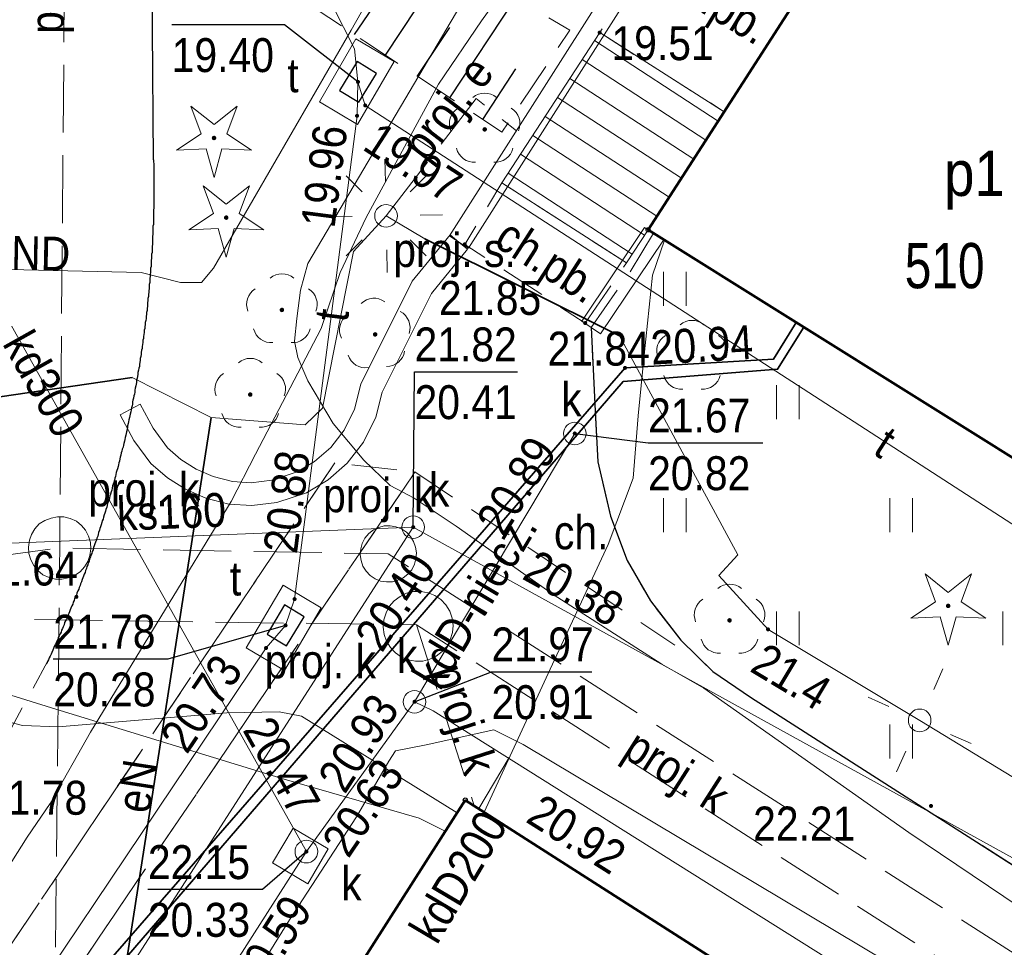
# Model space of a CAD drawing. Header units: metres. Extents: x 6530877 to 6534102, y 6042175 to 6045327.
# Tile 65 of 76: x 6533114 to 6533136, y 6044076 to 6044096. Entities that reach past the tile are written whole.
import ezdxf
from ezdxf.enums import TextEntityAlignment as Align

# ---------------------------------------------------------------- set-up
doc = ezdxf.new("R2010")
doc.units = ezdxf.units.M
doc.header["$MEASUREMENT"] = 0
doc.linetypes.add('1.0_0.5', pattern=[1.5, 1, -0.5])
doc.linetypes.add('1.5_0.5', pattern=[2, 1.5, -0.5])
doc.layers.get('0').update_dxf_attribs({"color": 2, "linetype": 'CONTINUOUS', "lineweight": 5})
for name, color, linetype in [('000 Inne (niezydentyfikowane)', 7, 'CONTINUOUS'), ('312-budynek ewidencyjny', 7, 'CONTINUOUS'), ('312-oznaczenie budynku ewidencyjnego', 7, 'CONTINUOUS'), ('312-oznaczenie budynku ewidencyjnego-Atr117', 7, 'CONTINUOUS'), ('chodnik', 7, 'CONTINUOUS'), ('chodnik-Atr17', 7, 'CONTINUOUS'), ('drzewo iglaste', 7, 'CONTINUOUS'), ('drzewo liściaste', 7, 'CONTINUOUS'), ('jezdnia', 7, 'CONTINUOUS'), ('kanalizacyjne urządzenie techniczne - ob. projektowany', 7, 'CONTINUOUS'), ('kanalizacyjne urządzenie techniczne - ob. projektowany-Atr17', 7, 'CONTINUOUS'), ('komora podziemna', 7, 'CONTINUOUS'), ('krawężnik', 7, 'CONTINUOUS'), ('latarnia', 7, 'CONTINUOUS'), ('latarnia - ob. projektowany', 7, 'CONTINUOUS'), ('latarnia - ob. projektowany-Atr17', 7, 'CONTINUOUS'), ('obudowa ochronna przewodu', 7, 'CONTINUOUS'), ('pikieta sztuczna', 7, 'CONTINUOUS'), ('pikieta sztuczna-Atr2', 7, 'CONTINUOUS'), ('przewód elektroenergetyczny podziemny', 7, 'CONTINUOUS'), ('przewód elektroenergetyczny podziemny - ob. projektowany', 7, 'CONTINUOUS'), ('przewód elektroenergetyczny podziemny - ob. projektowany-Atr1', 7, 'CONTINUOUS'), ('przewód elektroenergetyczny podziemny-Atr1', 7, 'CONTINUOUS'), ('przewód kanalizacyjny', 7, 'CONTINUOUS'), ('przewód kanalizacyjny - ob. projektowany', 7, 'CONTINUOUS'), ('przewód kanalizacyjny - ob. projektowany-Atr1', 7, 'CONTINUOUS'), ('przewód kanalizacyjny-Atr1', 7, 'CONTINUOUS'), ('przewód telekomunikacyjny podziemny', 7, 'CONTINUOUS'), ('przewód telekomunikacyjny podziemny-Atr1', 7, 'CONTINUOUS'), ('Punkt budynku', 7, 'CONTINUOUS'), ('rzędna', 7, 'CONTINUOUS'), ('rzędna-Atr2', 7, 'CONTINUOUS'), ('rzędna-Atr3', 7, 'CONTINUOUS'), ('schody w ciągu komunikacyjnym', 7, 'CONTINUOUS'), ('skarpa nieumocniona', 7, 'CONTINUOUS'), ('słup przewodów napowietrznych', 7, 'CONTINUOUS'), ('trawnik', 7, 'CONTINUOUS'), ('właz do komory lub kanału - okrągły', 7, 'CONTINUOUS'), ('właz do komory lub kanału - okrągły-Atr17', 7, 'CONTINUOUS'), ('właz do komory lub kanału - prostokątny', 7, 'CONTINUOUS'), ('właz do komory lub kanału - prostokątny-Atr17', 7, 'CONTINUOUS'), ('ściana oporowa (linia)', 7, 'CONTINUOUS')]:
    doc.layers.add(name, color=color, linetype=linetype)
doc.styles.get("Standard").update_dxf_attribs({"font": 'Working1250', "width": 0.75})
doc.linetypes.add('otdn_500', pattern='A,5,0,[21,ksztalty.shx,S=0.5,R=0,X=-1,Y=0]', length=5)
doc.linetypes.add('otdn_500_short', pattern='A,2.5,0,[21,ksztalty.shx,S=0.5,R=0,X=-1,Y=0],0.5', length=3)

# ---------------------------------------------------------------- blocks, each defined once
blk = doc.blocks.new('PUNKTBUD')
at = {"color": 0}
blk.add_circle((0, 0), 0.045, dxfattribs=at)
blk = doc.blocks.new('PW01')
at = {"linetype": 'Continuous', "lineweight": 13}
h = blk.add_hatch(color=0, dxfattribs=at)
edge = h.paths.add_edge_path()
edge.add_arc((0, 0), 0.045, 0, 360)
blk = doc.blocks.new('US22')
at = {"color": 0, "linetype": 'Continuous', "lineweight": 13}
blk.add_circle((0, 0), 0.25, dxfattribs=at)
blk = doc.blocks.new('SM01')
at = {"color": 0, "linetype": 'Continuous', "lineweight": 13}
for p, q in [((-0.53, 0.531), (-0.883, 0.884)), ((0.531, 0.531), (0.884, 0.884)), ((-0.53, -0.53), (-0.883, -0.883)), ((0.531, -0.53), (0.884, -0.883))]:
    blk.add_line(p, q, dxfattribs=at)
blk.add_circle((0, 0), 0.25, dxfattribs=at)
blk = doc.blocks.new('SUPWP')
at = {"color": 0, "linetype": 'Continuous'}
blk.add_lwpolyline([(-0.375, -0.25), (0.375, -0.25), (0.375, 0.25), (-0.375, 0.25)], close=True, dxfattribs=at)
blk = doc.blocks.new('US15')
at = {"color": 0, "linetype": 'Continuous', "lineweight": 13}
blk.add_circle((0, 0), 0.25, dxfattribs=at)
blk = doc.blocks.new('OP021')
at = {"linetype": 'Continuous', "lineweight": 13}
h = blk.add_hatch(color=0, dxfattribs=at)
edge = h.paths.add_edge_path()
edge.add_arc((0, 0), 0.05, 0, 360)
at = {"color": 0, "linetype": 'Continuous', "lineweight": 13}
for centre, start, end in [((0, 0.4), 49.272, 130.728), ((-0.38, 0.124), 121.308, 202.548), ((0.38, 0.124), 337.452, 58.692), ((-0.235, -0.324), 193.221, 274.871), ((0.235, -0.324), 265.129, 346.779)]:
    blk.add_arc(centre, 0.4, start, end, dxfattribs=at)
blk = doc.blocks.new('TU04')
at = {"color": 0, "linetype": 'Continuous', "lineweight": 13}
for p, q in [((0, 0), (0, 0.75)), ((0.5, 0), (0.5, 0.75))]:
    blk.add_line(p, q, dxfattribs=at)
blk = doc.blocks.new('OP011')
at = {"linetype": 'Continuous', "lineweight": 13}
h = blk.add_hatch(color=0, dxfattribs=at)
edge = h.paths.add_edge_path()
edge.add_arc((0, 0), 0.05, 0, 360)
at = {"color": 0, "linetype": 'Continuous', "lineweight": 13}
for p, q in [((-0.283, 0.093), (-0.512, 0.706)), ((-0.512, 0.706), (0, 0.299)), ((0, 0.299), (0.512, 0.706)), ((0.512, 0.706), (0.283, 0.093)), ((-0.828, -0.268), (-0.283, 0.093)), ((0.283, 0.093), (0.828, -0.268)), ((-0.175, -0.24), (-0.828, -0.268)), ((0, -0.87), (-0.175, -0.24)), ((0.175, -0.24), (0, -0.87)), ((0.828, -0.268), (0.175, -0.24))]:
    blk.add_line(p, q, dxfattribs=at)

msp = doc.modelspace()

# ---------------------------------------------------------------- linework, layer by layer
at = {"layer": '000 Inne (niezydentyfikowane)', "color": 7, "linetype": 'Continuous', "lineweight": 25, "flags": 128}
for points in [[(6533122.41, 6044095.54), (6533123.81, 6044097.66)], [(6533121.72, 6044096), (6533122.42, 6044097.03)], [(6533123.83, 6044094.6), (6533125.28, 6044096.8)], [(6533123.11, 6044095.07), (6533123.83, 6044096.15)], [(6533124.56, 6044094.12), (6533125.29, 6044095.24)]]:
    msp.add_lwpolyline(points, dxfattribs=at)
at = {"layer": '312-budynek ewidencyjny', "color": 7, "linetype": 'Continuous', "lineweight": 50, "flags": 128}
for points in [[(6533128.21, 6044091.68), (6533133.02, 6044099.16)], [(6533137.47, 6044085.89), (6533128.21, 6044091.68)], [(6533113.19, 6044061.87), (6533124.17, 6044079.08)], [(6533124.17, 6044079.08), (6533163.68, 6044053.82)]]:
    msp.add_lwpolyline(points, dxfattribs=at)
at = {"layer": 'chodnik', "color": 7, "linetype": '1.0_0.5', "lineweight": 18, "flags": 128}
for points in [[(6533128.8, 6044098.66), (6533127.14, 6044096.04), (6533129.89, 6044094.29), (6533131.56, 6044096.89)], [(6533126.82, 6044089.62), (6533127.73, 6044090.95), (6533124.98, 6044092.72), (6533124.16, 6044091.36)], [(6533102.64, 6044058.94), (6533103.88, 6044058.12), (6533111.63, 6044069.49), (6533123.06, 6044086.33), (6533121.29, 6044086.53), (6533110.35, 6044070.25), (6533104.92, 6044062.33)]]:
    msp.add_lwpolyline(points, close=True, dxfattribs=at)
msp.add_lwpolyline([(6533123.06, 6044086.33), (6533128.8, 6044082.5)], dxfattribs=at)
at = {"layer": 'jezdnia', "color": 7, "linetype": '1.5_0.5', "lineweight": 18, "flags": 128}
for points in [[(6533104.92, 6044062.33), (6533110.35, 6044070.25), (6533121.29, 6044086.53)], [(6533103.88, 6044058.12), (6533111.63, 6044069.49), (6533123.06, 6044086.33)], [(6533110.66, 6044084.29), (6533111.33, 6044081.8), (6533110.12, 6044079.52), (6533112.79, 6044078.17), (6533114.94, 6044082.14)], [(6533133.91, 6044079.15), (6533151.09, 6044068.15), (6533152.03, 6044067.55), (6533166.53, 6044058.4), (6533166.55, 6044057.91), (6533171.72, 6044054.47), (6533173.78, 6044053.1)]]:
    msp.add_lwpolyline(points, dxfattribs=at)
at = {"layer": 'kanalizacyjne urządzenie techniczne - ob. projektowany', "color": 34, "linetype": 'Continuous', "lineweight": 18, "flags": 128}
for points in [[(6533115.26, 6044083.96), (6533115.12, 6044083.96), (6533114.98, 6044084), (6533114.84, 6044084.06), (6533114.73, 6044084.15), (6533114.64, 6044084.26), (6533114.57, 6044084.39), (6533114.53, 6044084.53), (6533114.52, 6044084.67), (6533114.54, 6044084.82), (6533114.59, 6044084.95), (6533114.66, 6044085.07), (6533114.76, 6044085.18), (6533114.88, 6044085.26), (6533115.02, 6044085.31), (6533115.16, 6044085.34), (6533115.3, 6044085.34), (6533115.44, 6044085.3), (6533115.58, 6044085.24), (6533115.69, 6044085.15), (6533115.78, 6044085.04), (6533115.85, 6044084.91), (6533115.89, 6044084.77), (6533115.9, 6044084.63), (6533115.88, 6044084.48), (6533115.83, 6044084.35), (6533115.76, 6044084.23), (6533115.66, 6044084.12), (6533115.54, 6044084.04), (6533115.4, 6044083.99)], [(6533122.18, 6044083.97), (6533122.07, 6044084.04), (6533121.98, 6044084.14), (6533121.91, 6044084.25), (6533121.87, 6044084.37), (6533121.85, 6044084.5), (6533121.86, 6044084.63), (6533121.89, 6044084.75), (6533121.95, 6044084.87), (6533122.04, 6044084.97), (6533122.14, 6044085.05), (6533122.26, 6044085.1), (6533122.38, 6044085.14), (6533122.51, 6044085.14), (6533122.64, 6044085.12), (6533122.76, 6044085.07), (6533122.87, 6044085), (6533122.96, 6044084.9), (6533123.03, 6044084.79), (6533123.07, 6044084.67), (6533123.09, 6044084.54), (6533123.08, 6044084.41), (6533123.05, 6044084.29), (6533122.99, 6044084.17), (6533122.9, 6044084.07), (6533122.8, 6044083.99), (6533122.68, 6044083.94), (6533122.56, 6044083.9), (6533122.43, 6044083.9), (6533122.3, 6044083.92)], [(6533122.76, 6044082.24), (6533122.63, 6044082.33), (6533122.52, 6044082.45), (6533122.43, 6044082.59), (6533122.38, 6044082.74), (6533122.36, 6044082.9), (6533122.37, 6044083.06), (6533122.42, 6044083.22), (6533122.49, 6044083.36), (6533122.6, 6044083.48), (6533122.73, 6044083.58), (6533122.87, 6044083.65), (6533123.03, 6044083.69), (6533123.19, 6044083.69), (6533123.35, 6044083.66), (6533123.5, 6044083.6), (6533123.63, 6044083.51), (6533123.74, 6044083.39), (6533123.83, 6044083.25), (6533123.88, 6044083.1), (6533123.9, 6044082.94), (6533123.89, 6044082.78), (6533123.84, 6044082.62), (6533123.77, 6044082.48), (6533123.66, 6044082.36), (6533123.53, 6044082.26), (6533123.39, 6044082.19), (6533123.23, 6044082.15), (6533123.07, 6044082.15), (6533122.91, 6044082.18)]]:
    msp.add_lwpolyline(points, close=True, dxfattribs=at)
at = {"layer": 'komora podziemna', "color": 30, "linetype": 'Continuous', "lineweight": 18, "flags": 128}
for points in [[(6533121.75, 6044095.9), (6533122.6, 6044095.4), (6533121.79, 6044094.01), (6533120.95, 6044094.51)], [(6533120.15, 6044083.83), (6533120.99, 6044083.33), (6533120.18, 6044081.94), (6533119.33, 6044082.44)]]:
    msp.add_lwpolyline(points, close=True, dxfattribs=at)
at = {"layer": 'komora podziemna', "color": 34, "linetype": 'Continuous', "lineweight": 18, "flags": 128}
msp.add_lwpolyline([(6533120.37, 6044078.46), (6533121.14, 6044078), (6533120.69, 6044077.23), (6533119.91, 6044077.69)], close=True, dxfattribs=at)
at = {"layer": 'krawężnik', "color": 7, "linetype": 'Continuous', "lineweight": 25, "flags": 128}
for points in [[(6533117.28, 6044093.23), (6533117.24, 6044099.01), (6533117.21, 6044099.66)], [(6533117.28, 6044093.23), (6533117.28, 6044093.18), (6533117.29, 6044093.14), (6533117.29, 6044093.09), (6533117.29, 6044093.05), (6533117.29, 6044093.01), (6533117.29, 6044092.96), (6533117.29, 6044092.92), (6533117.29, 6044092.87), (6533117.29, 6044092.83), (6533117.29, 6044092.78), (6533117.29, 6044092.74), (6533117.29, 6044092.69), (6533117.29, 6044092.65), (6533117.29, 6044092.6), (6533117.29, 6044092.56), (6533117.29, 6044092.52), (6533117.29, 6044092.47), (6533117.29, 6044092.43), (6533117.29, 6044092.38), (6533117.29, 6044092.34), (6533117.29, 6044092.29), (6533117.29, 6044092.25), (6533117.29, 6044092.2), (6533117.29, 6044092.16), (6533117.28, 6044092.12), (6533117.28, 6044092.07), (6533117.28, 6044092.03), (6533117.28, 6044091.98), (6533117.28, 6044091.94), (6533117.28, 6044091.89), (6533117.28, 6044091.85), (6533117.28, 6044091.8), (6533117.27, 6044091.76), (6533117.27, 6044091.72), (6533117.27, 6044091.67), (6533117.27, 6044091.63), (6533117.27, 6044091.58), (6533117.26, 6044091.54), (6533117.26, 6044091.49), (6533117.26, 6044091.45), (6533117.26, 6044091.4), (6533117.26, 6044091.36), (6533117.25, 6044091.32), (6533117.25, 6044091.27), (6533117.25, 6044091.23), (6533117.25, 6044091.18), (6533117.24, 6044091.14), (6533117.24, 6044091.09), (6533117.24, 6044091.05), (6533117.23, 6044091.01), (6533117.23, 6044090.96), (6533117.23, 6044090.92), (6533117.23, 6044090.87), (6533117.22, 6044090.83), (6533117.22, 6044090.78), (6533117.22, 6044090.74), (6533117.21, 6044090.69), (6533117.21, 6044090.65), (6533117.2, 6044090.61), (6533117.2, 6044090.56), (6533117.2, 6044090.52), (6533117.19, 6044090.47), (6533117.19, 6044090.43), (6533117.19, 6044090.38), (6533117.18, 6044090.34), (6533117.18, 6044090.3), (6533117.17, 6044090.25), (6533117.17, 6044090.21), (6533117.16, 6044090.16), (6533117.16, 6044090.12), (6533117.15, 6044090.07), (6533117.15, 6044090.03), (6533117.15, 6044089.99), (6533117.14, 6044089.94), (6533117.14, 6044089.9), (6533117.13, 6044089.85), (6533117.13, 6044089.81), (6533117.12, 6044089.77), (6533117.12, 6044089.72), (6533117.11, 6044089.68), (6533117.1, 6044089.63), (6533117.1, 6044089.59), (6533117.09, 6044089.54), (6533117.09, 6044089.5), (6533117.08, 6044089.46), (6533117.08, 6044089.41), (6533117.07, 6044089.37), (6533117.06, 6044089.32), (6533117.06, 6044089.28), (6533117.05, 6044089.24), (6533117.05, 6044089.19), (6533117.04, 6044089.15), (6533117.03, 6044089.1), (6533117.03, 6044089.06), (6533117.02, 6044089.02), (6533117.01, 6044088.97), (6533117.01, 6044088.93), (6533117, 6044088.88), (6533116.99, 6044088.84), (6533116.99, 6044088.8), (6533116.98, 6044088.75), (6533116.97, 6044088.71), (6533116.97, 6044088.66), (6533116.96, 6044088.62), (6533116.95, 6044088.58), (6533116.94, 6044088.53), (6533116.94, 6044088.49), (6533116.93, 6044088.44), (6533116.92, 6044088.4), (6533116.91, 6044088.36), (6533116.91, 6044088.31), (6533116.9, 6044088.27), (6533116.89, 6044088.23), (6533116.88, 6044088.18), (6533116.87, 6044088.14), (6533116.87, 6044088.09), (6533116.86, 6044088.05), (6533116.85, 6044088.01), (6533116.84, 6044087.96), (6533116.83, 6044087.92), (6533116.82, 6044087.88), (6533116.82, 6044087.83), (6533116.81, 6044087.79), (6533116.8, 6044087.75), (6533116.79, 6044087.7), (6533116.78, 6044087.66), (6533116.77, 6044087.61), (6533116.76, 6044087.57), (6533116.75, 6044087.53), (6533116.74, 6044087.48), (6533116.73, 6044087.44), (6533116.72, 6044087.4), (6533116.71, 6044087.35), (6533116.71, 6044087.31), (6533116.7, 6044087.27), (6533116.69, 6044087.22), (6533116.68, 6044087.18), (6533116.67, 6044087.14), (6533116.66, 6044087.09), (6533116.65, 6044087.05), (6533116.64, 6044087.01), (6533116.63, 6044086.96), (6533116.62, 6044086.92), (6533116.61, 6044086.88), (6533116.59, 6044086.83), (6533116.58, 6044086.79), (6533116.57, 6044086.75), (6533116.56, 6044086.7), (6533116.55, 6044086.66), (6533116.54, 6044086.62), (6533116.53, 6044086.57), (6533116.52, 6044086.53), (6533116.51, 6044086.49), (6533116.5, 6044086.45), (6533116.49, 6044086.4), (6533116.47, 6044086.36), (6533116.46, 6044086.32), (6533116.45, 6044086.27), (6533116.44, 6044086.23), (6533116.43, 6044086.19), (6533116.42, 6044086.14), (6533116.41, 6044086.1), (6533116.39, 6044086.06), (6533116.38, 6044086.02), (6533116.37, 6044085.97), (6533116.36, 6044085.93), (6533116.35, 6044085.89), (6533116.33, 6044085.84), (6533116.32, 6044085.8), (6533116.31, 6044085.76), (6533116.3, 6044085.72), (6533116.28, 6044085.67), (6533116.27, 6044085.63), (6533116.26, 6044085.59), (6533116.25, 6044085.55), (6533116.23, 6044085.5), (6533116.22, 6044085.46), (6533116.21, 6044085.42), (6533116.19, 6044085.38), (6533116.18, 6044085.33), (6533116.17, 6044085.29), (6533116.15, 6044085.25), (6533116.14, 6044085.21), (6533116.13, 6044085.16), (6533116.11, 6044085.12), (6533116.1, 6044085.08), (6533116.09, 6044085.04), (6533116.07, 6044084.99), (6533116.06, 6044084.95), (6533116.05, 6044084.91), (6533116.03, 6044084.87), (6533116.02, 6044084.83), (6533116, 6044084.78), (6533115.99, 6044084.74), (6533115.97, 6044084.7), (6533115.96, 6044084.66), (6533115.95, 6044084.61), (6533115.93, 6044084.57), (6533115.92, 6044084.53), (6533115.9, 6044084.49), (6533115.89, 6044084.45), (6533115.87, 6044084.4), (6533115.86, 6044084.36), (6533115.84, 6044084.32), (6533115.83, 6044084.28), (6533115.81, 6044084.24), (6533115.8, 6044084.2), (6533115.78, 6044084.15), (6533115.77, 6044084.11), (6533115.75, 6044084.07), (6533115.74, 6044084.03), (6533115.72, 6044083.99), (6533115.71, 6044083.95), (6533115.69, 6044083.9), (6533115.67, 6044083.86), (6533115.66, 6044083.82), (6533115.64, 6044083.78), (6533115.63, 6044083.74), (6533115.61, 6044083.7), (6533115.59, 6044083.65), (6533115.58, 6044083.61), (6533115.56, 6044083.57), (6533115.54, 6044083.53), (6533115.53, 6044083.49), (6533115.51, 6044083.45), (6533115.5, 6044083.41), (6533115.48, 6044083.37), (6533115.46, 6044083.32), (6533115.44, 6044083.28), (6533115.43, 6044083.24), (6533115.41, 6044083.2), (6533115.39, 6044083.16), (6533115.38, 6044083.12), (6533115.36, 6044083.08), (6533115.34, 6044083.04), (6533115.32, 6044083), (6533115.31, 6044082.95), (6533115.29, 6044082.91), (6533115.27, 6044082.87), (6533115.25, 6044082.83), (6533115.24, 6044082.79), (6533115.22, 6044082.75), (6533115.2, 6044082.71), (6533115.18, 6044082.67), (6533115.17, 6044082.63), (6533115.15, 6044082.59), (6533115.13, 6044082.55), (6533115.11, 6044082.51), (6533115.09, 6044082.47), (6533115.07, 6044082.43), (6533115.06, 6044082.39), (6533115.04, 6044082.34), (6533115.02, 6044082.3), (6533115, 6044082.26), (6533114.98, 6044082.22), (6533114.96, 6044082.18), (6533114.94, 6044082.14), (6533114.93, 6044082.1), (6533114.92, 6044082.09)], [(6533126.95, 6044089.52), (6533127.04, 6044087.67), (6533127.1, 6044086.55), (6533127.38, 6044085.35), (6533127.75, 6044084.37), (6533128.26, 6044083.48), (6533128.93, 6044082.61), (6533129.64, 6044081.92), (6533130.47, 6044081.35), (6533133.91, 6044079.15)], [(6533133.91, 6044079.15), (6533151.09, 6044068.15), (6533152.03, 6044067.55), (6533166.53, 6044058.4), (6533166.55, 6044057.91), (6533171.72, 6044054.47), (6533173.78, 6044053.1)]]:
    msp.add_lwpolyline(points, dxfattribs=at)
at = {"layer": 'obudowa ochronna przewodu', "color": 7, "linetype": 'Continuous', "lineweight": 35, "flags": 128}
for points in [[(6533123.28, 6044091.48), (6533127.58, 6044089.34)], [(6533051.14, 6044065.15), (6533066.26, 6044056.01), (6533067.02, 6044055.77), (6533067.62, 6044056.07), (6533076.94, 6044063.28), (6533078.41, 6044063.42), (6533087.24, 6044064.29), (6533094.05, 6044068.65), (6533100.04, 6044071.85), (6533100.6, 6044071.73), (6533107.73, 6044065.8), (6533107.93, 6044065.91), (6533127.7, 6044088.63), (6533130.98, 6044088.82), (6533131.48, 6044089.63)], [(6533131.65, 6044089.53), (6533131.07, 6044088.6), (6533127.66, 6044088.33), (6533108.16, 6044065.73), (6533107.53, 6044065.63), (6533100.43, 6044071.52), (6533099.48, 6044071.18), (6533094.2, 6044068.21), (6533087.4, 6044063.82), (6533078.21, 6044063.23), (6533077.13, 6044063), (6533067.76, 6044055.89), (6533067.03, 6044055.36), (6533066.06, 6044055.83), (6533051, 6044064.84)], [(6533110.96, 6044087.56), (6533116.81, 6044088.42)], [(6533118.56, 6044087.53), (6533115.7, 6044069.18)]]:
    msp.add_lwpolyline(points, dxfattribs=at)
at = {"layer": 'przewód elektroenergetyczny podziemny', "color": 1, "linetype": 'Continuous', "lineweight": 18, "flags": 128}
for points in [[(6533095.67, 6044114.09), (6533096.57, 6044113.01), (6533098.94, 6044112.34), (6533104.77, 6044111.58), (6533111.07, 6044104.69), (6533111.19, 6044102.55), (6533108.91, 6044095.23), (6533108.24, 6044092.36), (6533109.81, 6044089.67), (6533109.69, 6044087.71), (6533110.29, 6044087.64), (6533110.96, 6044087.56), (6533116.81, 6044088.42), (6533118.56, 6044087.53)], [(6533131.38, 6044101.77), (6533127.27, 6044103.94), (6533126.98, 6044104.04), (6533126.55, 6044104.05), (6533126.15, 6044103.83), (6533125.62, 6044103.32), (6533125.16, 6044102.8), (6533124.35, 6044101.39), (6533123.25, 6044099.27), (6533123.12, 6044098.7), (6533121.65, 6044096.09), (6533118.61, 6044090.83), (6533118.34, 6044090.52), (6533117.88, 6044090.52), (6533117.01, 6044090.74), (6533111.49, 6044090.86), (6533111.07, 6044090.84), (6533110.7, 6044090.54), (6533110.46, 6044086.88), (6533110.19, 6044085.88), (6533109.48, 6044083.94)], [(6533135.23, 6044098.57), (6533133.91, 6044099.49), (6533132.96, 6044100.09), (6533130.39, 6044101.71), (6533129.49, 6044102.23), (6533128.9, 6044102.3), (6533128.53, 6044101.94), (6533127.93, 6044101), (6533127.62, 6044100.52), (6533127.19, 6044100), (6533124.53, 6044096.3), (6533123.58, 6044094.9), (6533121.98, 6044091.95)], [(6533120.69, 6044090.94), (6533124.17, 6044096.82), (6533126.58, 6044100.69), (6533127.51, 6044102.05)], [(6533121.98, 6044091.95), (6533121.41, 6044090.74), (6533120.99, 6044089.5), (6533119.54, 6044086.72), (6533119, 6044085.68), (6533115.89, 6044080.58), (6533115, 6044079), (6533114.49, 6044078.26), (6533112.19, 6044074.61), (6533110.67, 6044071.95), (6533108.68, 6044068.72), (6533106.83, 6044065.64), (6533103.2, 6044059.46), (6533102.27, 6044057.99), (6533100.88, 6044055.02), (6533100.19, 6044053.5), (6533097.5, 6044049.37), (6533095.35, 6044046.25), (6533093.26, 6044042.59)], [(6533118.56, 6044087.53), (6533120.63, 6044087.37), (6533121.02, 6044087.74), (6533121.7, 6044091.2), (6533122.42, 6044091.99), (6533123.28, 6044091.48), (6533127.58, 6044089.34), (6533130.19, 6044084.5), (6533129.77, 6044084.04), (6533130.86, 6044082.85), (6533134.21, 6044080.84)], [(6533128.57, 6044091.45), (6533128.31, 6044090.68), (6533128.12, 6044088.91), (6533127.99, 6044087.57), (6533127.88, 6044086.19), (6533127.33, 6044084.73), (6533126.05, 6044081.97), (6533124.59, 6044078.81)], [(6533120.69, 6044090.94), (6533120.53, 6044090.35), (6533120.45, 6044089.72), (6533120.4, 6044089.22), (6533120.47, 6044088.86), (6533120.69, 6044088.34), (6533121.25, 6044087.4), (6533121.93, 6044086.59), (6533122.51, 6044086.03), (6533123.04, 6044085.75), (6533123.97, 6044085.13), (6533126.11, 6044083.62), (6533128.51, 6044082.08), (6533129.44, 6044081.55)], [(6533051.14, 6044065.15), (6533066.26, 6044056.01), (6533067.02, 6044055.77), (6533067.62, 6044056.07), (6533076.94, 6044063.28), (6533078.41, 6044063.42), (6533087.24, 6044064.29), (6533094.05, 6044068.65), (6533100.04, 6044071.85), (6533100.6, 6044071.73), (6533107.73, 6044065.8), (6533107.93, 6044065.91), (6533127.7, 6044088.63), (6533130.98, 6044088.82), (6533131.48, 6044089.63)], [(6533131.65, 6044089.53), (6533131.07, 6044088.6), (6533127.66, 6044088.33), (6533108.16, 6044065.73), (6533107.53, 6044065.63), (6533100.43, 6044071.52), (6533099.48, 6044071.18), (6533094.2, 6044068.21), (6533087.4, 6044063.82), (6533078.21, 6044063.23), (6533077.13, 6044063), (6533067.76, 6044055.89), (6533067.03, 6044055.36), (6533066.06, 6044055.83), (6533051, 6044064.84)], [(6533118.56, 6044087.53), (6533115.7, 6044069.18)], [(6533123.73, 6044078.39), (6533123.15, 6044078.68), (6533120.17, 6044079.54), (6533115.03, 6044081.12), (6533109.94, 6044082.7), (6533109.43, 6044082.85)], [(6533109.07, 6044082.12), (6533109.25, 6044082.08), (6533110.64, 6044081.71), (6533114.39, 6044080.73), (6533115.18, 6044080.7), (6533118.9, 6044081.01), (6533120.06, 6044081.03), (6533120.55, 6044080.93), (6533123.99, 6044078.8)], [(6533129.44, 6044081.55), (6533133.97, 6044078.36), (6533137.13, 6044076.23)], [(6533134.21, 6044080.84), (6533145.26, 6044074.11), (6533149.49, 6044071.23)], [(6533118.01, 6044072.77), (6533120.29, 6044076.43), (6533121.77, 6044078.71), (6533122.48, 6044079.94), (6533122.63, 6044080.17), (6533123.31, 6044080.3), (6533124.8, 6044080.63), (6533125.45, 6044080.31), (6533134.63, 6044074.82)]]:
    msp.add_lwpolyline(points, dxfattribs=at)
at = {"layer": 'przewód elektroenergetyczny podziemny - ob. projektowany', "color": 1, "linetype": '1.5_0.5', "lineweight": 18, "flags": 128}
msp.add_lwpolyline([(6533122.42, 6044091.99), (6533124.41, 6044094.58), (6533125.3, 6044093.87)], dxfattribs=at)
at = {"layer": 'przewód kanalizacyjny', "color": 34, "linetype": 'Continuous', "lineweight": 18, "flags": 128}
for points in [[(6533106.16, 6044111.68), (6533107.11, 6044102.09), (6533120.66, 6044077.94)], [(6533126.59, 6044087.18), (6533123.05, 6044081.25)], [(6533123.02, 6044085.11), (6533112.51, 6044068.77), (6533108.55, 6044062.62), (6533100.59, 6044047.82)], [(6533109.87, 6044084.59), (6533123.02, 6044085.11)], [(6533139.99, 6044075.93), (6533139.53, 6044076), (6533123.02, 6044085.11)], [(6533123.05, 6044081.25), (6533120.66, 6044077.94), (6533110.75, 6044062.44), (6533110.54, 6044061.95)], [(6533162.31, 6044056.65), (6533123.46, 6044081.05), (6533123.05, 6044081.25)], [(6533124.47, 6044078.89), (6533125.14, 6044080.02)]]:
    msp.add_lwpolyline(points, dxfattribs=at)
at = {"layer": 'przewód kanalizacyjny - ob. projektowany', "color": 34, "linetype": '1.5_0.5', "lineweight": 18, "flags": 128}
for points in [[(6533119.08, 6044041.84), (6533117.06, 6044046.24), (6533108.98, 6044063.26), (6533115.09, 6044073.07), (6533115.21, 6044084.65), (6533115.37, 6044103.97), (6533118.8, 6044109.45), (6533124.98, 6044119.17), (6533127.06, 6044118.25), (6533137.57, 6044113.74), (6533148.22, 6044129.62), (6533128.91, 6044141.43), (6533126.73, 6044149.84)], [(6533109.55, 6044083.89), (6533115.21, 6044084.65), (6533122.47, 6044084.52), (6533139.63, 6044073.56), (6533147.5, 6044068.55), (6533159.67, 6044060.83), (6533158.51, 6044057.13)], [(6533161.78, 6044043.68), (6533162.25, 6044043.35), (6533165.02, 6044047.47), (6533168.78, 6044053.69), (6533164.36, 6044056.62), (6533149.36, 6044066.27), (6533140.46, 6044071.87), (6533123.09, 6044082.95), (6533113.29, 6044083.09), (6533109.93, 6044083.65)], [(6533123.09, 6044082.95), (6533124.37, 6044078.95)]]:
    msp.add_lwpolyline(points, dxfattribs=at)
at = {"layer": 'przewód telekomunikacyjny podziemny', "color": 30, "linetype": 'Continuous', "lineweight": 18, "flags": 128}
for points in [[(6533110.22, 6044108.99), (6533111.44, 6044107.73), (6533120.04, 6044099.01), (6533121.72, 6044095.68), (6533121.8, 6044094.95)], [(6533121.8, 6044094.95), (6533121.78, 6044094.2), (6533120.4, 6044083.52), (6533120.2, 6044082.94), (6533119.77, 6044082.44), (6533111.86, 6044070.67), (6533105.94, 6044061.76), (6533105.39, 6044061.4), (6533105.14, 6044060.83), (6533104.38, 6044059.02), (6533105.25, 6044051.89), (6533106.41, 6044050.99), (6533106.77, 6044050.63), (6533105.82, 6044049.1)], [(6533146.36, 6044078.37), (6533145.92, 6044078.92), (6533121.96, 6044094.43), (6533121.8, 6044094.95)]]:
    msp.add_lwpolyline(points, dxfattribs=at)
at = {"layer": 'rzędna-Atr2', "color": 7, "flags": 128}
for points in [[(6533121.8, 6044094.95), (6533120.18, 6044096.21), (6533117.685, 6044096.21)], [(6533123.02, 6044085.11), (6533123.05, 6044088.54), (6533125.321, 6044088.54)], [(6533126.59, 6044087.18), (6533128.21, 6044086.97), (6533130.742, 6044086.97)], [(6533120.2, 6044082.94), (6533117.6, 6044082.19), (6533115.068, 6044082.19)], [(6533123.05, 6044081.25), (6533124.75, 6044081.91), (6533126.968, 6044081.91)], [(6533120.66, 6044077.94), (6533119.69, 6044077.1), (6533117.158, 6044077.1)]]:
    msp.add_lwpolyline(points, dxfattribs=at)
at = {"layer": 'schody w ciągu komunikacyjnym', "color": 7, "linetype": 'Continuous', "lineweight": 18, "flags": 128}
msp.add_lwpolyline([(6533127.14, 6044096.04), (6533124.98, 6044092.72), (6533127.73, 6044090.95), (6533128.21, 6044091.68), (6533129.89, 6044094.29)], close=True, dxfattribs=at)
for points in [[(6533129.758, 6044094.085), (6533127.025, 6044095.863)], [(6533129.488, 6044093.665), (6533126.752, 6044095.444)], [(6533129.217, 6044093.244), (6533126.48, 6044095.025)], [(6533128.946, 6044092.824), (6533126.207, 6044094.606)], [(6533128.676, 6044092.403), (6533125.934, 6044094.187)], [(6533128.405, 6044091.983), (6533125.662, 6044093.768)], [(6533128.133, 6044091.563), (6533125.389, 6044093.349)], [(6533127.859, 6044091.145), (6533125.116, 6044092.93)]]:
    msp.add_lwpolyline(points, dxfattribs=at)
at = {"layer": 'skarpa nieumocniona', "color": 7, "linetype": '1.0_0.5', "lineweight": 18, "flags": 128}
msp.add_lwpolyline([(6533119.65, 6044099.57), (6533119.79, 6044098.75), (6533119.9, 6044098.38), (6533120.11, 6044097.65), (6533120.39, 6044097.04), (6533120.88, 6044096.56), (6533122.03, 6044095.79), (6533124.98, 6044093.84), (6533126.48, 6044096.09), (6533121.26, 6044099.16), (6533119.65, 6044100.1)], close=True, dxfattribs=at)
msp.add_lwpolyline([(6533119.65, 6044099.57), (6533119.79, 6044098.75), (6533119.9, 6044098.38), (6533120.11, 6044097.65), (6533120.39, 6044097.04), (6533120.88, 6044096.56), (6533122.03, 6044095.79), (6533124.98, 6044093.84), (6533126.48, 6044096.09), (6533121.26, 6044099.16), (6533119.65, 6044100.1)], close=True, dxfattribs=at)
at = {"layer": 'trawnik', "color": 7, "linetype": '1.0_0.5', "lineweight": 18, "flags": 128}
msp.add_lwpolyline([(6533128.33, 6044091.61), (6533127.81, 6044090.75), (6533126.95, 6044089.52), (6533127.04, 6044087.67), (6533127.1, 6044086.55), (6533127.38, 6044085.35), (6533127.75, 6044084.37), (6533128.26, 6044083.48), (6533128.93, 6044082.61), (6533129.64, 6044081.92), (6533130.47, 6044081.35), (6533133.91, 6044079.15), (6533151.09, 6044068.15), (6533152.03, 6044067.55), (6533166.53, 6044058.4), (6533166.91, 6044058.52), (6533162.53, 6044061.4), (6533163.99, 6044063.64), (6533164.67, 6044064.59), (6533162.86, 6044065.64), (6533164.41, 6044067.81), (6533144.3, 6044080.48), (6533140.73, 6044075.12), (6533139.31, 6044075.96), (6533143.03, 6044081.3), (6533136.93, 6044085.16), (6533137.47, 6044085.89)], close=True, dxfattribs=at)
at = {"layer": 'ściana oporowa (linia)', "color": 0, "linetype": 'otdn_500', "lineweight": 18}
for p, q in [((6533129.969, 6044101.2143), (6533123.819, 6044091.5443)), ((6533123.819, 6044091.5443), (6533124.03, 6044091.41)), ((6533124.2232, 6044091.2515), (6533124.03, 6044091.41)), ((6533123.4229, 6044090.2722), (6533124.2232, 6044091.2515)), ((6533122.3367, 6044088.0921), (6533123.4229, 6044090.2722)), ((6533122.1969, 6044087.5429), (6533122.3367, 6044088.0921)), ((6533116.5487, 6044087.5935), (6533116.77, 6044087.71)), ((6533116.5487, 6044087.5935), (6533116.8472, 6044087.0257)), ((6533121.9236, 6044086.9857), (6533122.1969, 6044087.5429)), ((6533116.8472, 6044087.0257), (6533117.2245, 6044086.5188)), ((6533121.5627, 6044086.5263), (6533121.9236, 6044086.9857)), ((6533117.2245, 6044086.5188), (6533117.5899, 6044086.1977)), ((6533121.1386, 6044086.1564), (6533121.5627, 6044086.5263)), ((6533117.5899, 6044086.1977), (6533117.9928, 6044085.9474)), ((6533120.6658, 6044085.8694), (6533121.1386, 6044086.1564)), ((6533117.9928, 6044085.9474), (6533118.4379, 6044085.7518)), ((6533120.0045, 6044085.6538), (6533120.6658, 6044085.8694)), ((6533118.4379, 6044085.7518), (6533118.9503, 6044085.621)), ((6533118.9503, 6044085.621), (6533119.4568, 6044085.588)), ((6533119.4568, 6044085.588), (6533120.0045, 6044085.6538))]:
    msp.add_line(p, q, dxfattribs=at)
at = {"layer": 'ściana oporowa (linia)', "color": 0, "lineweight": 18}
for p, q in [((6533130.391, 6044100.9457), (6533124.241, 6044091.2758)), ((6533122.9971, 6044090.5478), (6533123.8368, 6044091.5685)), ((6533123.8368, 6044091.5685), (6533124.03, 6044091.41)), ((6533128.5475, 6044091.4507), (6533128.34, 6044091.59)), ((6533124.241, 6044091.2758), (6533124.03, 6044091.41)), ((6533128.5475, 6044091.4507), (6533127.1575, 6044089.3807)), ((6533121.8633, 6044088.2678), (6533122.9971, 6044090.5478)), ((6533127.1575, 6044089.3807), (6533126.95, 6044089.52)), ((6533121.7231, 6044087.7171), (6533121.8633, 6044088.2678)), ((6533116.9912, 6044087.8265), (6533116.77, 6044087.71)), ((6533116.9912, 6044087.8265), (6533117.2728, 6044087.2943)), ((6533121.4964, 6044087.2543), (6533121.7231, 6044087.7171)), ((6533117.2728, 6044087.2943), (6533117.5955, 6044086.8612)), ((6533121.1973, 6044086.8737), (6533121.4964, 6044087.2543)), ((6533117.5955, 6044086.8612), (6533117.8901, 6044086.6023)), ((6533120.8414, 6044086.5636), (6533121.1973, 6044086.8737)), ((6533117.8901, 6044086.6023), (6533118.2272, 6044086.3926)), ((6533120.4542, 6044086.3306), (6533120.8414, 6044086.5636)), ((6533118.2272, 6044086.3926), (6533118.6021, 6044086.2282)), ((6533119.8955, 6044086.1462), (6533120.4542, 6044086.3306)), ((6533118.6021, 6044086.2282), (6533119.0297, 6044086.119)), ((6533119.0297, 6044086.119), (6533119.4432, 6044086.092)), ((6533119.4432, 6044086.092), (6533119.8955, 6044086.1462))]:
    msp.add_line(p, q, dxfattribs=at)
at = {"layer": 'ściana oporowa (linia)', "color": 0, "linetype": 'otdn_500_short', "lineweight": 18}
for p, q in [((6533128.1325, 6044091.7292), (6533126.7425, 6044089.6592)), ((6533128.1325, 6044091.7292), (6533128.34, 6044091.59)), ((6533126.7425, 6044089.6592), (6533126.95, 6044089.52))]:
    msp.add_line(p, q, dxfattribs=at)

# ---------------------------------------------------------------- block references
at = {"layer": 'drzewo iglaste', "color": 94, "linetype": 'Continuous', "lineweight": 18}
for p in [(6533118.62, 6044093.71), (6533118.89, 6044091.95), (6533134.84, 6044083.37)]:
    msp.add_blockref('OP011', p, dxfattribs=at)
at = {"layer": 'drzewo liściaste', "color": 94, "linetype": 'Continuous', "lineweight": 18}
for p in [(6533124.6, 6044093.9), (6533120.12, 6044089.91), (6533129.18, 6044088.88), (6533119.42, 6044088.04), (6533130.01, 6044083.05)]:
    msp.add_blockref('OP021', p, dxfattribs=at)
at = {"layer": 'drzewo liściaste', "color": 94, "linetype": 'Continuous', "lineweight": 18, "rotation": 3.882}
msp.add_blockref('OP021', (6533122.18, 6044089.37), dxfattribs=at)
at = {"layer": 'latarnia', "color": 7, "linetype": 'Continuous', "lineweight": 18}
for p, rotation in [((6533122.42, 6044091.99), 316.085), ((6533134.21, 6044080.84), 290.7)]:
    msp.add_blockref('SM01', p, dxfattribs=dict(at, rotation=rotation))
at = {"layer": 'latarnia - ob. projektowany', "color": 7, "linetype": 'Continuous', "lineweight": 18}
msp.add_blockref('SM01', (6533122.42, 6044091.99), dxfattribs=at)
at = {"layer": 'pikieta sztuczna', "color": 7, "linetype": 'Continuous', "lineweight": 13}
for p in [(6533127.14, 6044096.04), (6533124.16, 6044091.36), (6533126.82, 6044089.62), (6533115.58, 6044083.57), (6533134.46, 6044078.95)]:
    msp.add_blockref('PW01', p, dxfattribs=at)
at = {"layer": 'Punkt budynku', "color": 5, "linetype": 'Continuous', "lineweight": 18}
for p in [(6533128.21, 6044091.68), (6533124.17, 6044079.08)]:
    msp.add_blockref('PUNKTBUD', p, dxfattribs=at)
at = {"layer": 'rzędna', "color": 30, "linetype": 'Continuous', "lineweight": 18}
for p in [(6533121.8, 6044094.95), (6533121.96, 6044094.43), (6533121.78, 6044094.2), (6533120.4, 6044083.52), (6533120.2, 6044082.94), (6533119.77, 6044082.44)]:
    msp.add_blockref('PW01', p, dxfattribs=at)
at = {"layer": 'rzędna', "color": 1, "linetype": 'Continuous', "lineweight": 35}
msp.add_blockref('PW01', (6533127.7, 6044088.63), dxfattribs=at)
at = {"layer": 'rzędna', "color": 34, "linetype": 'Continuous', "lineweight": 18}
for p, rotation in [((6533126.59, 6044087.18), 58.09), ((6533126.59, 6044087.18), 331.965), ((6533123.02, 6044085.11), 238.037), ((6533123.02, 6044085.11), 151.114), ((6533123.05, 6044081.25), 57.166), ((6533123.05, 6044081.25), 302.624), ((6533123.05, 6044081.25), 149.497)]:
    msp.add_blockref('PW01', p, dxfattribs=dict(at, rotation=rotation))
for p in [(6533123.02, 6044085.11), (6533120.66, 6044077.94), (6533120.66, 6044077.94), (6533120.66, 6044077.94), (6533120.66, 6044077.94)]:
    msp.add_blockref('PW01', p, dxfattribs=at)
at = {"layer": 'rzędna', "color": 1, "linetype": 'Continuous', "lineweight": 18, "rotation": 149.031}
msp.add_blockref('PW01', (6533130.86, 6044082.85), dxfattribs=at)
at = {"layer": 'słup przewodów napowietrznych', "color": 7, "linetype": 'Continuous', "lineweight": 18}
for p, rotation in [((6533122.42, 6044091.99), 316.085), ((6533134.21, 6044080.84), 290.7)]:
    msp.add_blockref('US15', p, dxfattribs=dict(at, rotation=rotation))
at = {"layer": 'trawnik', "color": 7, "linetype": 'Continuous', "lineweight": 18}
for p in [(6533128.549, 6044089.999), (6533131.049, 6044087.499), (6533128.549, 6044084.999), (6533133.549, 6044084.999), (6533131.049, 6044082.499), (6533136.049, 6044082.499), (6533133.549, 6044079.999)]:
    msp.add_blockref('TU04', p, dxfattribs=at)
at = {"layer": 'właz do komory lub kanału - okrągły', "color": 7, "linetype": 'Continuous', "lineweight": 18}
for p, rotation in [((6533126.59, 6044087.18), 331.965), ((6533123.05, 6044081.25), 302.624)]:
    msp.add_blockref('US22', p, dxfattribs=dict(at, rotation=rotation))
for p in [(6533123.02, 6044085.11), (6533120.66, 6044077.94)]:
    msp.add_blockref('US22', p, dxfattribs=at)
at = {"layer": 'właz do komory lub kanału - prostokątny', "color": 7, "linetype": 'Continuous', "lineweight": 18}
for p, rotation in [((6533121.8, 6044094.95), 58.34800000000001), ((6533120.2, 6044082.94), 58.86)]:
    msp.add_blockref('SUPWP', p, dxfattribs=dict(at, rotation=rotation))

# ---------------------------------------------------------------- texts
at = {"layer": '312-oznaczenie budynku ewidencyjnego', "color": 7, "linetype": 'Continuous', "lineweight": 18, "width": 0.79}
msp.add_text('510', height=1, dxfattribs=at).set_placement((6533133.88, 6044091.39), align=Align.TOP_LEFT)
at = {"layer": '312-oznaczenie budynku ewidencyjnego-Atr117', "color": 7, "width": 0.9}
msp.add_text('p1', height=1, dxfattribs=at).set_placement((6533135.42, 6044092.43), align=Align.CENTER)
at = {"layer": 'chodnik-Atr17', "color": 7, "width": 0.9}
for rotation, p in [(328.688, (6533128.5, 6044097.02)), (327.233, (6533124.77, 6044091.35))]:
    msp.add_text('ch.pb.', height=0.75, rotation=rotation, dxfattribs=at).set_placement(p)
msp.add_text('ch.', height=0.75, dxfattribs=at).set_placement((6533126.13, 6044084.62))
at = {"layer": 'kanalizacyjne urządzenie techniczne - ob. projektowany-Atr17', "color": 34, "width": 0.9}
for p in [(6533115.84, 6044085.57), (6533121.03, 6044085.44), (6533119.74, 6044081.77)]:
    msp.add_text('proj. k', height=0.75, dxfattribs=at).set_placement(p)
at = {"layer": 'latarnia - ob. projektowany-Atr17', "color": 7, "width": 0.9}
msp.add_text('proj. s.', height=0.75, dxfattribs=at).set_placement((6533122.58, 6044090.86))
at = {"layer": 'pikieta sztuczna-Atr2', "color": 7, "width": 0.9}
for s, p in [('19.51', (6533127.4, 6044096.18)), ('21.85', (6533123.59, 6044090.55)), ('21.84', (6533125.99, 6044089.43))]:
    msp.add_text(s, height=0.75, dxfattribs=at).set_placement(p, align=Align.TOP_LEFT)
msp.add_text('21.64', height=0.75, dxfattribs=at).set_placement((6533113.35, 6044083.82))
for s, p in [('21.78', (6533113.56, 6044078.53)), ('22.21', (6533130.53, 6044077.96))]:
    msp.add_text(s, height=0.75, dxfattribs=at).set_placement(p, align=Align.BOTTOM_LEFT)
at = {"layer": 'przewód elektroenergetyczny podziemny - ob. projektowany-Atr1', "color": 1, "width": 0.9}
msp.add_text('proj. e', height=0.75, rotation=52.463, dxfattribs=at).set_placement((6533123.31, 6044093.15))
at = {"layer": 'przewód elektroenergetyczny podziemny-Atr1', "color": 1, "width": 0.9}
for s, rotation, p in [('eND', -1.246, (6533113.63, 6044090.81)), ('eN', 81.141, (6533117.19, 6044078.76))]:
    msp.add_text(s, height=0.75, rotation=rotation, dxfattribs=at).set_placement(p)
at = {"layer": 'przewód kanalizacyjny - ob. projektowany-Atr1', "color": 34, "width": 0.9}
for rotation, p in [(89.525, (6533115.3, 6044096.01)), (287.781, (6533123.42, 6044081.93)), (327.467, (6533127.61, 6044080.06))]:
    msp.add_text('proj. k', height=0.75, rotation=rotation, dxfattribs=at).set_placement(p)
at = {"layer": 'przewód kanalizacyjny-Atr1', "color": 34, "width": 0.9}
for s, rotation, p in [('kd300', 299.295, (6533114.26, 6044089.35)), ('kdD-niecz.', 59.164, (6533123.29, 6044081.66))]:
    msp.add_text(s, height=0.75, rotation=rotation, dxfattribs=at).set_placement(p, align=Align.MIDDLE_LEFT)
msp.add_text('ks160', height=0.75, rotation=2.231, dxfattribs=at).set_placement((6533116.49, 6044085.03))
msp.add_text('kdD200', height=0.75, rotation=59.336, dxfattribs=at).set_placement((6533122.9, 6044076.24), align=Align.TOP_LEFT)
at = {"layer": 'przewód telekomunikacyjny podziemny-Atr1', "color": 30, "width": 0.9}
for rotation, p in [(82.637, (6533121.2, 6044089.67)), (327.084, (6533133.35, 6044087.06))]:
    msp.add_text('t', height=0.75, rotation=rotation, dxfattribs=at).set_placement(p, align=Align.MIDDLE_LEFT)
at = {"layer": 'rzędna-Atr2', "color": 30, "width": 0.9}
for s, rotation, p in [('19.96', 82.637, (6533121.28, 6044091.7)), ('19.97', 327.084, (6533121.87, 6044093.47)), ('20.88', 82.637, (6533120.45, 6044084.5)), ('20.73', 56.097, (6533118.02, 6044080.07))]:
    msp.add_text(s, height=0.75, rotation=rotation, dxfattribs=at).set_placement(p)
at = {"layer": 'rzędna-Atr2', "color": 34, "width": 0.9}
for s, p in [('21.82', (6533123.05, 6044088.548)), ('21.67', (6533128.21, 6044086.978)), ('21.97', (6533124.75, 6044081.918)), ('22.15', (6533117.158, 6044077.107))]:
    msp.add_text(s, height=0.75, dxfattribs=at).set_placement(p, align=Align.BOTTOM_LEFT)
at = {"layer": 'rzędna-Atr2', "color": 1, "width": 0.9}
for s, rotation, p in [('20.94', 3.315, (6533128.29, 6044088.7)), ('21.4', -30.964, (6533130.43, 6044081.94))]:
    msp.add_text(s, height=0.75, rotation=rotation, dxfattribs=at).set_placement(p)
at = {"layer": 'rzędna-Atr2', "color": 34, "width": 0.9}
for s, rotation, p in [('20.89', 58.03, (6533125.02, 6044084.87)), ('20.38', 331.111, (6533125.4, 6044083.98)), ('20.93', 57.17, (6533121.51, 6044079.19)), ('20.47', -60.704, (6533119.24, 6044080.63)), ('20.63', 56.118, (6533121.59, 6044077.77)), ('20.92', -32.131, (6533125.48, 6044078.61)), ('20.59', 57.407, (6533119.6, 6044074.74))]:
    msp.add_text(s, height=0.75, rotation=rotation, dxfattribs=at).set_placement(p)
msp.add_text('20.40', height=0.75, rotation=57.251, dxfattribs=at).set_placement((6533121.7, 6044082.72), align=Align.TOP_LEFT)
at = {"layer": 'rzędna-Atr2', "color": 30, "width": 0.9}
msp.add_text('21.78', height=0.75, dxfattribs=at).set_placement((6533115.068, 6044082.198), align=Align.BOTTOM_LEFT)
at = {"layer": 'rzędna-Atr3', "color": 30, "width": 0.9}
for s, p in [('19.40', (6533117.685, 6044094.942)), ('20.28', (6533115.068, 6044080.923))]:
    msp.add_text(s, height=0.75, dxfattribs=at).set_placement(p, align=Align.BOTTOM_LEFT)
at = {"layer": 'rzędna-Atr3', "color": 34, "width": 0.9}
for s, p in [('20.41', (6533123.05, 6044087.272)), ('20.82', (6533128.21, 6044085.702)), ('20.91', (6533124.75, 6044080.643)), ('20.33', (6533117.158, 6044075.832))]:
    msp.add_text(s, height=0.75, dxfattribs=at).set_placement(p, align=Align.BOTTOM_LEFT)
at = {"layer": 'właz do komory lub kanału - okrągły-Atr17', "color": 7, "width": 0.9}
for p in [(6533126.29, 6044087.56), (6533123.37, 6044085.56), (6533122.66, 6044081.89), (6533121.43, 6044076.86)]:
    msp.add_text('k', height=0.75, dxfattribs=at).set_placement(p)
at = {"layer": 'właz do komory lub kanału - prostokątny-Atr17', "color": 7, "width": 0.9}
for p in [(6533120.24, 6044094.72), (6533118.97, 6044083.6)]:
    msp.add_text('t', height=0.75, dxfattribs=at).set_placement(p)

doc.saveas('drawing.dxf')
